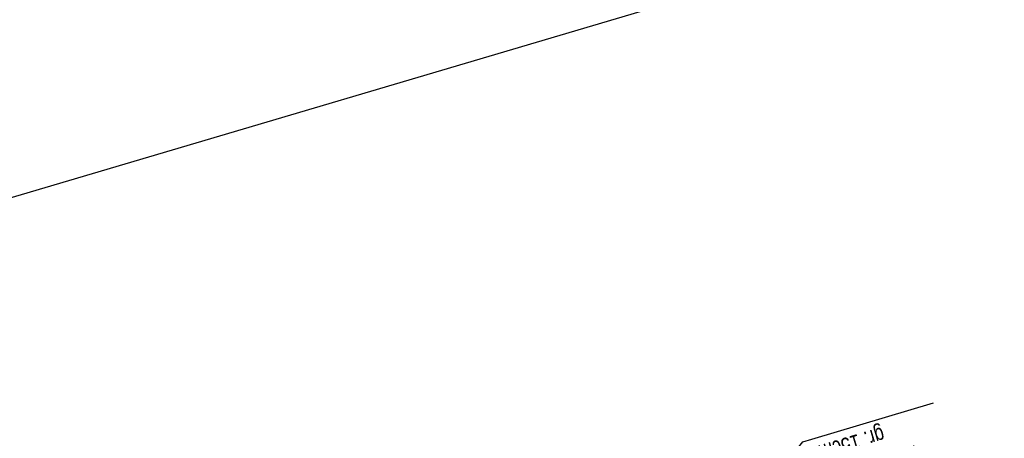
# Model space of a CAD drawing. Header units: metres. Extents: x 7437403 to 7437771, y 5556473 to 5556945.
# Tile 9 of 23: x 7437454 to 7437469, y 5556897 to 5556903. Entities that reach past the tile are written whole.
import ezdxf

# ---------------------------------------------------------------- set-up
doc = ezdxf.new("R2010")
doc.units = ezdxf.units.M
doc.header["$MEASUREMENT"] = 0
doc.layers.get('0').update_dxf_attribs({"color": 250})
doc.layers.add('_ PTC Kon_Bet_Kon', color=3, linetype='Continuous')
doc.styles.add('CDMSTYLE', font='CDMSIMPL', dxfattribs={"width": 0.8, "bigfont": 'CDMBIGPL'})
doc.dimstyles.new('CDM-ME100CM', dxfattribs={"dimscale": 0.1, "dimtxt": 2.5, "dimasz": 1.5, "dimexe": 1.5, "dimexo": 2, "dimgap": 0.5, "dimtad": 1, "dimdec": 0, "dimlfac": 100, "dimrnd": 0.1, "dimzin": 9, "dimtxsty": 'CDMSTYLE', "dimblk": 'OBLIQUE', "dimcen": 2.5, "dimdle": 1.5, "dimclrd": 1, "dimclre": 1, "dimclrt": 2, "dimadec": 0, "dimazin": 2, "dimtfac": 1, "dimtdec": 0, "dimtix": 1, "dimtmove": 1, "dimatfit": 3, "dimfxl": 0, "dimtvp": 1, "dimtolj": 1, "dimtzin": 0, "dimlwd": 25, "dimlwe": 25, "dimarcsym": 0})

# ---------------------------------------------------------------- blocks, each defined once
blk = doc.blocks.new('_OBLIQUE')
at = {"color": 0, "linetype": 'ByBlock'}
blk.add_line((-0.5, -0.5), (0.5, 0.5), dxfattribs=at)

msp = doc.modelspace()

# ---------------------------------------------------------------- linework, layer by layer
at = {"layer": '_ PTC Kon_Bet_Kon', "color": 3, "linetype": 'Continuous', "lineweight": 25}
msp.add_line((7437564.245, 5556933.229), (7437403.082, 5556885.462), dxfattribs=at)

# ---------------------------------------------------------------- texts
at = {"layer": '_ PTC Kon_Bet_Kon', "color": 2, "linetype": 'Continuous', "lineweight": 25, "insert": (7437466.136, 5556896.698), "char_height": 0.25, "attachment_point": 9, "rotation": 196.5094, "style": 'CDMSTYLE'}
msp.add_mtext('beton C8/10 \\Pgr. 15cm', dxfattribs=at)

# ---------------------------------------------------------------- leaders
at = {"layer": '_ PTC Kon_Bet_Kon', "color": 1, "linetype": 'Continuous', "lineweight": 25, "annotation_type": 0, "has_hookline": 1, "hookline_direction": 1, "text_width": 1.914, "horizontal_direction": (-0.958773, -0.284172, 0)}
msp.add_leader([(7437465.503, 5556896.158), (7437465.931, 5556896.689), (7437466.074, 5556896.731)], dimstyle='CDM-ME100CM', override={"dimgap": 0.5, "dimtad": 1}, dxfattribs=at)

doc.saveas('drawing.dxf')
